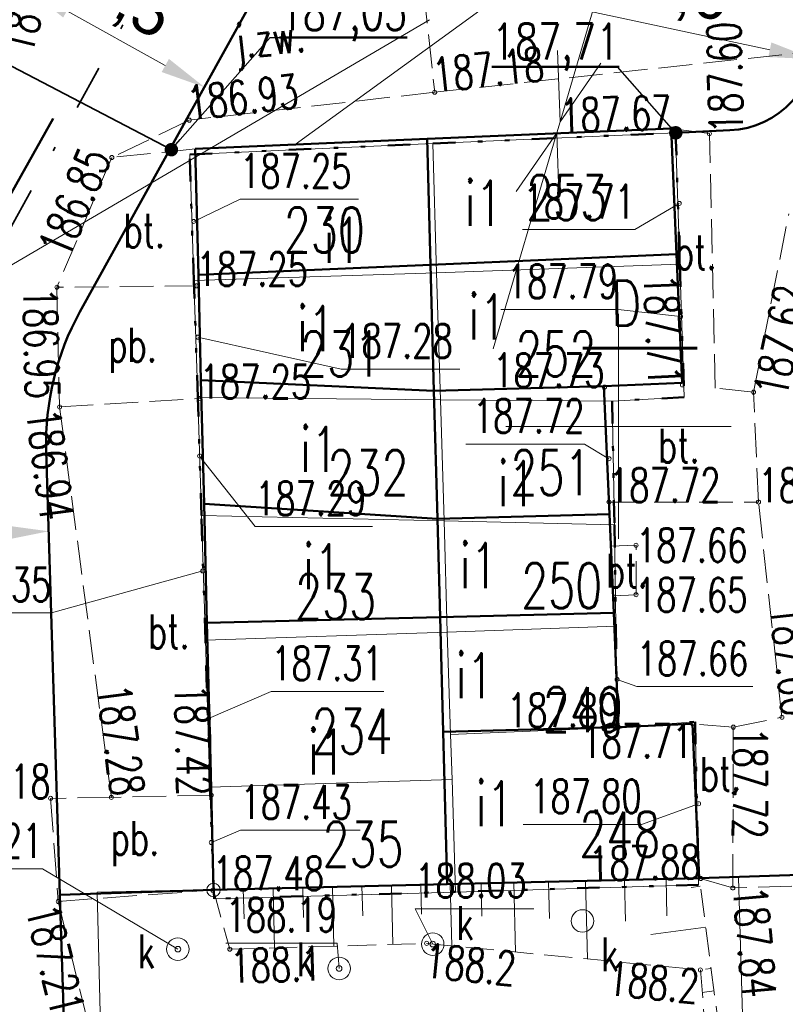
# Model space of a CAD drawing. Header units: metres. Extents: x 0 to 7425707, y -302 to 5720571.
# Tile 39 of 54: x 7425337 to 7425354, y 5720487 to 5720509. Entities that reach past the tile are written whole.
import ezdxf
from ezdxf import colors
from ezdxf.entities.mleader import LeaderData, LeaderLine
from ezdxf.enums import TextEntityAlignment as Align
from ezdxf.math import Vec2, Vec3

# ---------------------------------------------------------------- set-up
doc = ezdxf.new("R2010")
doc.units = ezdxf.units.M
doc.header["$LTSCALE"] = 0.5
doc.header["$PDMODE"] = 33
doc.header["$PDSIZE"] = 0.3
for name, pattern in [('1', [0]), ('13', [4, 1, -1, 0, -1, 0, -1]), ('1_1', [0]), ('1_12', [3, 1, -1, 0, -1]), ('1_EGBU_A', [0]), ('1_OTKJ', [2, 1.5, -0.5]), ('1_OTKU', [2, 1.5, -0.5]), ('1_OTRK', [1.75, 1.25, -0.5]), ('1_OTRKG', [1.75, 1.25, -0.5]), ('1_SUEP_A', [0]), ('1_SUPK', [0])]:
    doc.linetypes.add(name, pattern=pattern)
doc.layers.get('0').update_dxf_attribs({"color": 250, "linetype": 'CONTINUOUS', "lineweight": 100})
doc.layers.get('Defpoints').update_dxf_attribs({"linetype": 'CONTINUOUS'})
for name, color, linetype, lineweight in [('DZIALKI_L_0', 7, '1', 18), ('EGBB_E_T_0', 7, 'CONTINUOUS', 25), ('EGBB_L_0', 7, '1_EGBU_A', 50), ('granica_PD', 6, '13', 50), ('H_WJAZDY_GARAZ_T_0', 7, 'CONTINUOUS', 18), ('kraweznik', 1, '1', 50), ('KRZYZE_LINIA_L_0', 7, '1_1', 20), ('nawierzchnie', 1, '1', 50), ('NUMERY_DZIALEK_T_0', 7, 'CONTINUOUS', 18), ('OTK_E_T_0', 7, 'CONTINUOUS', 0), ('OTK_E_T_3', 7, 'CONTINUOUS', 0), ('OTK_L_0', 7, '1_OTKJ', 18), ('OTK_L_4', 7, '1_OTKU', 18), ('OTR_L_1', 7, '1_OTRK', 18), ('OTR_L_1_L_0', 7, '1_1', 18), ('OTR_T_0', 7, 'CONTINUOUS', 18), ('OTR_T_1', 7, 'CONTINUOUS', 18), ('SUEP_L_0', 1, '1_SUEP_A', 18), ('SUP_E_T_1', 7, 'CONTINUOUS', 0), ('SUP_L_1', 7, '1_SUPK', 18), ('SUP_T_4', 7, 'CONTINUOUS', 18)]:
    doc.layers.add(name, color=color, linetype=linetype, lineweight=lineweight)
doc.layers.add('SUKR_T_0', color=7, linetype='CONTINUOUS', lineweight=18, true_color=0x803300)
doc.styles.add('PZT_1_500', font='arial.ttf')
doc.styles.get("Standard").update_dxf_attribs({"font": 'Simplex.SHX', "width": 0.75})
doc.dimstyles.new('PZT_1_500', dxfattribs={"dimtxt": 1, "dimasz": 1, "dimexe": 1, "dimexo": 2, "dimgap": 0.2, "dimtad": 1, "dimdec": 1, "dimzin": 1, "dimtxsty": 'PZT_1_500', "dimcen": 2.5, "dimclrd": 3, "dimclre": 3, "dimclrt": 3, "dimazin": 0, "dimtfac": 1, "dimtdec": 1, "dimtmove": 0, "dimatfit": 3, "dimfxl": 1, "dimfxlon": 1, "dimlwd": 18, "dimlwe": 18, "dimarcsym": 0})
doc.dimstyles.get("Standard").update_dxf_attribs({"dimtxt": 1, "dimasz": 1, "dimexe": 1, "dimexo": 1, "dimgap": 1, "dimtad": 1, "dimtxsty": 'Standard', "dimcen": 2.5, "dimadec": 0, "dimazin": 0, "dimtfac": 1, "dimtmove": 0, "dimatfit": 3, "dimfxl": 1, "dimarcsym": 0})

# ---------------------------------------------------------------- blocks, each defined once
blk = doc.blocks.new('1_OTRS')
at = {"linetype": 'Continuous'}
blk.add_circle((0, 0), 0.045, dxfattribs=at)
blk = doc.blocks.new('1_OTRN')
at = {"linetype": 'Continuous'}
blk.add_circle((0, 0), 0.045, dxfattribs=at)
blk = doc.blocks.new('1_SUPS')
at = {"linetype": 'Continuous'}
blk.add_circle((0, 0), 0.0625, dxfattribs=at)
blk = doc.blocks.new('1_SUPW')
at = {"linetype": 'Continuous'}
blk.add_circle((0, 0), 0.25, dxfattribs=at)
blk = doc.blocks.new('*D886')
at = {"layer": 'Defpoints', "color": 0, "linetype": 'Continuous'}
for p in [(7425339.335, 5720514.151), (7425343.272, 5720511.972), (7425340.813, 5720507.529)]:
    blk.add_point(p, dxfattribs=at)
at = {"layer": 'kraweznik', "color": 3, "linetype": 'Continuous', "lineweight": 18}
for p, q in [((7425337.36, 5720510.584), (7425336.392, 5720508.834)), ((7425337.751, 5720509.224), (7425339.938, 5720508.014)), ((7425341.297, 5720508.404), (7425340.329, 5720506.654))]:
    blk.add_line(p, q, dxfattribs=at)
at = {"layer": 'kraweznik', "color": 3, "linetype": 'Continuous'}
for points in [[(7425337.832, 5720509.37), (7425337.67, 5720509.079), (7425336.876, 5720509.709)], [(7425339.857, 5720507.868), (7425340.019, 5720508.159), (7425340.813, 5720507.529)]]:
    blk.add_solid(points, dxfattribs=at)
at = {"layer": 'kraweznik', "color": 3, "linetype": 'Continuous', "insert": (7425339.098, 5720509.392), "char_height": 1, "attachment_point": 5, "rotation": 331.0319, "style": 'PZT_1_500'}
blk.add_mtext('4,5', dxfattribs=at)
blk = doc.blocks.new('*D845')
at = {"layer": 'Defpoints', "color": 0, "linetype": 'Continuous'}
for p in [(7425346.923, 5720514.641), (7425348.374, 5720508.82)]:
    blk.add_point(p, dxfattribs=at)
at = {"layer": 'kraweznik', "color": 3, "linetype": 'Continuous', "lineweight": 18}
blk.add_line((7425347.165, 5720513.671), (7425348.174, 5720509.621), dxfattribs=at)
at = {"layer": 'kraweznik', "color": 3, "linetype": 'Continuous'}
blk.add_solid([(7425347.327, 5720513.711), (7425347.003, 5720513.631), (7425346.923, 5720514.641)], dxfattribs=at)
at = {"layer": 'kraweznik', "color": 3, "linetype": 'Continuous', "insert": (7425348.568, 5720511.355), "char_height": 1, "attachment_point": 5, "rotation": 283.9954, "style": 'PZT_1_500'}
blk.add_mtext('R6,0', dxfattribs=at)
blk = doc.blocks.new('*D846')
at = {"layer": 'Defpoints', "color": 0, "linetype": 'Continuous'}
for p in [(7425352.384, 5720508.572), (7425354.34, 5720508.154)]:
    blk.add_point(p, dxfattribs=at)
at = {"layer": 'kraweznik', "color": 3, "linetype": 'Continuous', "lineweight": 18}
blk.add_line((7425353.362, 5720508.363), (7425349.279, 5720509.234), dxfattribs=at)
at = {"layer": 'kraweznik', "color": 3, "linetype": 'Continuous'}
blk.add_solid([(7425353.327, 5720508.2), (7425353.396, 5720508.526), (7425354.34, 5720508.154)], dxfattribs=at)
at = {"layer": 'kraweznik', "color": 3, "linetype": 'Continuous', "insert": (7425350.999, 5720509.686), "char_height": 1, "attachment_point": 5, "rotation": 347.9551, "style": 'PZT_1_500'}
blk.add_mtext('R2,0', dxfattribs=at)
blk = doc.blocks.new('*D863')
at = {"layer": 'Defpoints', "color": 0, "linetype": 'Continuous'}
for p in [(7425372.554, 5720507.935), (7425388.546, 5720507.922), (0, 0)]:
    blk.add_point(p, dxfattribs=at)
at = {"layer": 'kraweznik', "color": 0, "linetype": '1', "lineweight": -2}
for p, q in [((7425372.617, 5720507.935), (7425385.346, 5720507.935)), ((7425385.346, 5720507.935), (7425386.946, 5720507.922)), ((7425386.946, 5720507.922), (7425388.546, 5720507.922))]:
    blk.add_line(p, q, dxfattribs=at)
at = {"layer": 'kraweznik', "color": 0, "linetype": 'Continuous', "lineweight": 18, "insert": (7425391.278, 5720507.922), "char_height": 0.8, "attachment_point": 5}
blk.add_mtext('\\A1;5720507.94', dxfattribs=at)
blk = doc.blocks.new('*D862')
at = {"layer": 'Defpoints', "color": 0, "linetype": 'Continuous'}
for p in [(7425372.559, 5720507.933), (7425372.582, 5720499.481), (0, 0)]:
    blk.add_point(p, dxfattribs=at)
at = {"layer": 'kraweznik', "color": 0, "linetype": '1', "lineweight": -2}
for p, q in [((7425372.559, 5720507.87), (7425372.559, 5720502.681)), ((7425372.559, 5720502.681), (7425372.582, 5720501.081)), ((7425372.582, 5720501.081), (7425372.582, 5720499.481))]:
    blk.add_line(p, q, dxfattribs=at)
at = {"layer": 'kraweznik', "color": 0, "linetype": 'Continuous', "lineweight": 18, "insert": (7425372.582, 5720496.776), "char_height": 0.8, "attachment_point": 5, "rotation": 90}
blk.add_mtext('\\A1;7425372.56', dxfattribs=at)
blk = doc.blocks.new('*D854')
at = {"layer": 'Defpoints', "color": 0, "linetype": 'Continuous'}
for p in [(7425320.524, 5720549.716), (7425315.015, 5720539.753), (7425372.554, 5720507.935)]:
    blk.add_point(p, dxfattribs=at)
at = {"layer": 'nawierzchnie', "color": 3, "linetype": 'Continuous', "lineweight": 18}
for p, q in [((7425320.04, 5720548.841), (7425321.008, 5720550.591)), ((7425377.188, 5720518.382), (7425321.4, 5720549.232)), ((7425377.58, 5720517.023), (7425378.547, 5720518.773))]:
    blk.add_line(p, q, dxfattribs=at)
at = {"layer": 'nawierzchnie', "color": 3, "linetype": 'Continuous'}
for points in [[(7425321.48, 5720549.378), (7425321.319, 5720549.086), (7425320.524, 5720549.716)], [(7425377.108, 5720518.236), (7425377.269, 5720518.528), (7425378.064, 5720517.898)]]:
    blk.add_solid(points, dxfattribs=at)
at = {"layer": 'nawierzchnie', "color": 3, "linetype": 'Continuous', "insert": (7425349.682, 5720534.508), "char_height": 1, "attachment_point": 5, "rotation": 331.0583, "style": 'PZT_1_500'}
blk.add_mtext('65,8', dxfattribs=at)
blk = doc.blocks.new('*D857')
at = {"layer": 'Defpoints', "color": 0, "linetype": 'Continuous'}
for p in [(7425346.473, 5720546.48), (7425346.452, 5720522.385), (0, 0)]:
    blk.add_point(p, dxfattribs=at)
at = {"layer": 'kraweznik', "color": 0, "linetype": '1', "lineweight": -2}
for p, q in [((7425346.473, 5720544.88), (7425346.473, 5720546.48)), ((7425346.452, 5720543.28), (7425346.473, 5720544.88)), ((7425346.452, 5720522.448), (7425346.452, 5720543.28))]:
    blk.add_line(p, q, dxfattribs=at)
at = {"layer": 'kraweznik', "color": 0, "linetype": 'Continuous', "lineweight": 18, "insert": (7425346.473, 5720549.199), "char_height": 0.8, "attachment_point": 5, "rotation": 90}
blk.add_mtext('\\A1;7425346.45', dxfattribs=at)
blk = doc.blocks.new('*D860')
at = {"layer": 'Defpoints', "color": 0, "linetype": 'Continuous'}
for p in [(7425356.387, 5720540.25), (7425356.379, 5720516.89), (0, 0)]:
    blk.add_point(p, dxfattribs=at)
at = {"layer": 'kraweznik', "color": 0, "linetype": '1', "lineweight": -2}
for p, q in [((7425356.387, 5720538.65), (7425356.387, 5720540.25)), ((7425356.379, 5720537.05), (7425356.387, 5720538.65)), ((7425356.379, 5720516.952), (7425356.379, 5720537.05))]:
    blk.add_line(p, q, dxfattribs=at)
at = {"layer": 'kraweznik', "color": 0, "linetype": 'Continuous', "lineweight": 18, "insert": (7425356.387, 5720542.969), "char_height": 0.8, "attachment_point": 5, "rotation": 90}
blk.add_mtext('\\A1;7425356.38', dxfattribs=at)
blk = doc.blocks.new('*D861')
at = {"layer": 'Defpoints', "color": 0, "linetype": 'Continuous'}
for p in [(7425356.379, 5720516.89), (7425370.755, 5720516.917), (0, 0)]:
    blk.add_point(p, dxfattribs=at)
at = {"layer": 'kraweznik', "color": 0, "linetype": '1', "lineweight": -2}
for p, q in [((7425356.441, 5720516.89), (7425367.555, 5720516.89)), ((7425367.555, 5720516.89), (7425369.155, 5720516.917)), ((7425369.155, 5720516.917), (7425370.755, 5720516.917))]:
    blk.add_line(p, q, dxfattribs=at)
at = {"layer": 'kraweznik', "color": 0, "linetype": 'Continuous', "lineweight": 18, "insert": (7425373.402, 5720516.917), "char_height": 0.8, "attachment_point": 5}
blk.add_mtext('\\A1;5720516.89', dxfattribs=at)
blk = doc.blocks.new('*D864')
at = {"layer": 'Defpoints', "color": 0, "linetype": 'Continuous'}
for p in [(7425346.452, 5720522.385), (7425363.296, 5720522.396), (0, 0)]:
    blk.add_point(p, dxfattribs=at)
at = {"layer": 'kraweznik', "color": 0, "linetype": '1', "lineweight": -2}
for p, q in [((7425346.514, 5720522.385), (7425360.096, 5720522.385)), ((7425360.096, 5720522.385), (7425361.696, 5720522.396)), ((7425361.696, 5720522.396), (7425363.296, 5720522.396))]:
    blk.add_line(p, q, dxfattribs=at)
at = {"layer": 'kraweznik', "color": 0, "linetype": 'Continuous', "lineweight": 18, "insert": (7425366, 5720522.396), "char_height": 0.8, "attachment_point": 5}
blk.add_mtext('\\A1;5720522.39', dxfattribs=at)
blk = doc.blocks.new('*D887')
at = {"layer": 'Defpoints', "color": 0, "linetype": 'Continuous'}
for p in [(7425337.332, 5720498.226), (7425332.834, 5720498.088), (7425337.35, 5720497.67)]:
    blk.add_point(p, dxfattribs=at)
at = {"layer": 'kraweznik', "color": 3, "linetype": 'Continuous', "lineweight": 18}
for p, q in [((7425333.851, 5720497.562), (7425336.35, 5720497.639)), ((7425337.35, 5720497.67), (7425337.38, 5720496.67)), ((7425332.852, 5720497.531), (7425332.883, 5720496.531))]:
    blk.add_line(p, q, dxfattribs=at)
at = {"layer": 'kraweznik', "color": 3, "linetype": 'Continuous'}
for points in [[(7425336.355, 5720497.472), (7425336.345, 5720497.806), (7425337.35, 5720497.67)], [(7425333.846, 5720497.728), (7425333.856, 5720497.395), (7425332.852, 5720497.531)]]:
    blk.add_solid(points, dxfattribs=at)
at = {"layer": 'kraweznik', "color": 3, "linetype": 'Continuous', "insert": (7425334.92, 5720498.394), "char_height": 1, "attachment_point": 5, "rotation": 1.7678, "style": 'PZT_1_500'}
blk.add_mtext('4,5', dxfattribs=at)
blk = doc.blocks.new('_Dot')
at = {"color": 0, "linetype": 'ByBlock', "lineweight": -2, "transparency": 16777216}
blk.add_line((-0.5, 0), (-1, 0), dxfattribs=at)
at = {"color": 0, "linetype": 'ByBlock', "transparency": 16777216, "const_width": 0.5}
blk.add_lwpolyline([(-0.25, 0, 1), (0.25, 0, 1)], format="xyb", close=True, dxfattribs=at)
blk = doc.blocks.new('*D1088')
at = {"layer": 'Defpoints', "color": 0, "linetype": 'Continuous'}
for p in [(7425420.151, 5720542.229), (7425416.228, 5720541.21), (1199865.73, 924384.672)]:
    blk.add_point(p, dxfattribs=at)
at = {"layer": 'kraweznik', "color": 0, "linetype": '1', "lineweight": -2}
for p, q in [((7425417.828, 5720541.21), (7425418.551, 5720542.229)), ((7425418.551, 5720542.229), (7425420.151, 5720542.229)), ((7425416.29, 5720541.21), (7425417.828, 5720541.21))]:
    blk.add_line(p, q, dxfattribs=at)
at = {"layer": 'kraweznik', "color": 0, "linetype": 'Continuous', "lineweight": 18, "insert": (7425422.441, 5720542.229), "char_height": 0.8, "attachment_point": 5}
blk.add_mtext('\\A1;\\A1;00000000', dxfattribs=at)

msp = doc.modelspace()

# ---------------------------------------------------------------- linework, layer by layer
at = {"layer": 'DZIALKI_L_0', "linetype": '1'}
for p, q in [((7425351.27, 5720506.52), (7425345.88, 5720506.28)), ((7425351.36, 5720503.6), (7425351.27, 5720506.52)), ((7425345.88, 5720506.28), (7425340.48, 5720506.04)), ((7425345.96, 5720503.41), (7425345.88, 5720506.28)), ((7425340.48, 5720506.04), (7425340.57, 5720503.24)), ((7425345.96, 5720503.41), (7425351.36, 5720503.6)), ((7425351.46, 5720500.65), (7425351.36, 5720503.6)), ((7425340.57, 5720503.24), (7425345.96, 5720503.41)), ((7425340.57, 5720503.24), (7425340.66, 5720500.64)), ((7425346.05, 5720500.59), (7425345.96, 5720503.41)), ((7425340.66, 5720500.64), (7425340.74, 5720498.02)), ((7425340.66, 5720500.64), (7425346.05, 5720500.59)), ((7425349.86, 5720500.56), (7425351.46, 5720500.65)), ((7425346.05, 5720500.59), (7425349.86, 5720500.56)), ((7425346.13, 5720497.9), (7425346.05, 5720500.59)), ((7425349.91, 5720497.81), (7425349.86, 5720500.56)), ((7425340.74, 5720498.02), (7425340.83, 5720495.25)), ((7425340.74, 5720498.02), (7425346.13, 5720497.9)), ((7425346.2, 5720495.43), (7425346.13, 5720497.9)), ((7425346.13, 5720497.9), (7425349.91, 5720497.81)), ((7425349.94, 5720495.56), (7425349.91, 5720497.81)), ((7425340.83, 5720495.25), (7425346.2, 5720495.43)), ((7425346.2, 5720495.43), (7425349.94, 5720495.56)), ((7425346.2, 5720495.43), (7425346.27, 5720493.16)), ((7425349.98, 5720493.31), (7425349.94, 5720495.56)), ((7425340.83, 5720495.25), (7425340.93, 5720491.99)), ((7425351.7, 5720493.44), (7425349.98, 5720493.31)), ((7425351.78, 5720489.82), (7425351.7, 5720493.44)), ((7425346.27, 5720493.16), (7425349.98, 5720493.31)), ((7425346.27, 5720493.16), (7425346.31, 5720492.16)), ((7425346.31, 5720492.16), (7425340.93, 5720491.99)), ((7425346.38, 5720489.66), (7425346.31, 5720492.16)), ((7425340.93, 5720491.99), (7425341.02, 5720489.51)), ((7425346.38, 5720489.66), (7425351.78, 5720489.82)), ((7425341.02, 5720489.51), (7425346.38, 5720489.66))]:
    msp.add_line(p, q, dxfattribs=at)
at = {"layer": 'EGBB_L_0', "linetype": '1_EGBU_A'}
for p, q in [((7425351.17, 5720506.615), (7425345.754, 5720506.382)), ((7425351.29, 5720503.822), (7425351.17, 5720506.615)), ((7425345.754, 5720506.382), (7425340.604, 5720506.16)), ((7425345.829, 5720503.587), (7425345.754, 5720506.382)), ((7425340.604, 5720506.16), (7425340.672, 5720503.366)), ((7425345.829, 5720503.587), (7425351.29, 5720503.822)), ((7425351.413, 5720500.966), (7425351.29, 5720503.822)), ((7425340.672, 5720503.366), (7425345.829, 5720503.587)), ((7425345.904, 5720500.79), (7425345.829, 5720503.587)), ((7425340.672, 5720503.366), (7425340.73, 5720501.029)), ((7425340.73, 5720501.029), (7425340.798, 5720498.278)), ((7425340.73, 5720501.029), (7425345.904, 5720500.79)), ((7425345.904, 5720500.79), (7425349.678, 5720500.891)), ((7425349.678, 5720500.891), (7425351.413, 5720500.966)), ((7425349.802, 5720498.048), (7425349.678, 5720500.891)), ((7425345.98, 5720497.945), (7425345.904, 5720500.79)), ((7425340.798, 5720498.278), (7425345.98, 5720497.945)), ((7425340.798, 5720498.278), (7425340.863, 5720495.635)), ((7425345.98, 5720497.945), (7425349.802, 5720498.048)), ((7425349.897, 5720495.858), (7425349.802, 5720498.048)), ((7425346.038, 5720495.762), (7425345.98, 5720497.945)), ((7425346.038, 5720495.762), (7425349.897, 5720495.858)), ((7425350.004, 5720493.323), (7425349.897, 5720495.858)), ((7425340.863, 5720495.635), (7425346.038, 5720495.762)), ((7425340.863, 5720495.635), (7425340.938, 5720492.591)), ((7425346.038, 5720495.762), (7425346.106, 5720493.218)), ((7425351.647, 5720493.393), (7425350.004, 5720493.323)), ((7425351.794, 5720489.97), (7425351.647, 5720493.393)), ((7425346.106, 5720493.218), (7425350.004, 5720493.323)), ((7425346.106, 5720493.218), (7425346.197, 5720489.836)), ((7425340.938, 5720492.591), (7425341.009, 5720489.705)), ((7425346.197, 5720489.836), (7425351.794, 5720489.97)), ((7425341.009, 5720489.705), (7425346.197, 5720489.836))]:
    msp.add_line(p, q, dxfattribs=at)
at = {"layer": 'granica_PD'}
msp.add_lwpolyline([(7425351.78, 5720489.82), (7425341.02, 5720489.51), (7425340.93, 5720491.99), (7425340.83, 5720495.25), (7425340.74, 5720498.02), (7425340.66, 5720500.64), (7425340.57, 5720503.24), (7425340.48, 5720506.04), (7425345.88, 5720506.28), (7425351.27, 5720506.52), (7425351.36, 5720503.6), (7425351.46, 5720500.65), (7425349.86, 5720500.56), (7425349.91, 5720497.81), (7425349.94, 5720495.56), (7425349.98, 5720493.31), (7425351.7, 5720493.44)], close=True, dxfattribs=at)
at = {"layer": 'H_WJAZDY_GARAZ_T_0', "linetype": 'Continuous'}
for p, q in [((7425340.57, 5720504.55), (7425341.598, 5720505.045)), ((7425341.598, 5720505.045), (7425344.231, 5720505.045)), ((7425351.35, 5720504.95), (7425350.364, 5720504.369)), ((7425347.867, 5720504.369), (7425350.364, 5720504.369)), ((7425347.39, 5720502.593), (7425349.995, 5720502.593)), ((7425351.38, 5720502.44), (7425349.995, 5720502.593)), ((7425340.66, 5720501.98), (7425343.846, 5720501.271)), ((7425343.846, 5720501.271), (7425346.479, 5720501.271)), ((7425346.612, 5720499.607), (7425349.245, 5720499.607)), ((7425349.79, 5720499.28), (7425349.245, 5720499.607)), ((7425340.7, 5720499.34), (7425341.931, 5720497.775)), ((7425341.931, 5720497.775), (7425344.537, 5720497.775)), ((7425340.77, 5720496.79), (7425337.408, 5720495.86)), ((7425334.775, 5720495.86), (7425337.408, 5720495.86)), ((7425349.97, 5720494.38), (7425350.408, 5720494.221)), ((7425340.9, 5720493.51), (7425342.292, 5720494.112)), ((7425342.292, 5720494.112), (7425344.789, 5720494.112)), ((7425350.408, 5720494.221), (7425352.986, 5720494.221)), ((7425351.78, 5720491.62), (7425350.514, 5720491.16)), ((7425340.96, 5720490.76), (7425341.605, 5720491.032)), ((7425341.605, 5720491.032), (7425344.265, 5720491.032)), ((7425347.881, 5720491.16), (7425350.514, 5720491.16))]:
    msp.add_line(p, q, dxfattribs=at)
at = {"layer": 'kraweznik', "linetype": '1_12', "lineweight": 35, "ltscale": 2}
msp.add_line((7425334.975, 5720501.654), (7425346.452, 5720522.385), dxfattribs=at)
at = {"layer": 'kraweznik', "color": 4, "linetype": 'Continuous'}
for p, q in [((7425338.042, 5720502.545), (7425343.125, 5720511.726)), ((7425352.473, 5720506.574), (7425351.27, 5720506.52)), ((7425337.599, 5720489.6), (7425337.294, 5720499.454))]:
    msp.add_line(p, q, dxfattribs=at)
at = {"layer": 'kraweznik', "color": 150, "linetype": 'Continuous', "lineweight": 35, "true_color": 0x2495ff}
msp.add_line((7425336.051, 5720508.24), (7425340.069, 5720506.146), dxfattribs=at)
at = {"layer": 'kraweznik', "linetype": 'Continuous'}
for p, q in [((7425351.794, 5720489.97), (7425354.956, 5720490.068)), ((7425341.009, 5720489.705), (7425337.599, 5720489.6)), ((7425337.788, 5720483.45), (7425337.599, 5720489.6))]:
    msp.add_line(p, q, dxfattribs=at)
at = {"layer": 'kraweznik', "color": 150, "linetype": 'Continuous', "true_color": 0x2495ff, "flags": 128}
msp.add_lwpolyline([(7425337.449, 5720506.84), (7425336.455, 5720505.064), (7425336.471, 5720505.851)], dxfattribs=at)
at = {"layer": 'kraweznik', "color": 4, "linetype": 'Continuous'}
for centre, radius, start, end in [((7425348.374, 5720508.82), 6, 1.7678, 151.0319), ((7425352.384, 5720508.572), 2, 272.5495, 1.7678), ((7425343.292, 5720499.639), 6, 151.0319, 181.7678)]:
    msp.add_arc(centre, radius, start, end, dxfattribs=at)
at = {"layer": 'KRZYZE_LINIA_L_0', "linetype": '1_1'}
for p, q in [((7425350, 5720497.5), (7425350, 5720502.5)), ((7425347.5, 5720500), (7425352.5, 5720500))]:
    msp.add_line(p, q, dxfattribs=at)
at = {"layer": 'nawierzchnie', "color": 3, "linetype": '1', "lineweight": 60}
msp.add_line((7425351.745, 5720501.739), (7425349.212, 5720501.737), dxfattribs=at)
at = {"layer": 'OTK_L_0', "linetype": '1_OTKJ'}
for p, q in [((7425345.56, 5720510.69), (7425345.92, 5720507.42)), ((7425345.56, 5720510.69), (7425345.92, 5720507.42)), ((7425345.92, 5720507.42), (7425354.16, 5720508.31)), ((7425345.92, 5720507.42), (7425340.47, 5720506.8)), ((7425340.47, 5720506.8), (7425338.75, 5720505.97)), ((7425338.75, 5720505.97), (7425337.53, 5720503.09)), ((7425353, 5720500.76), (7425353.78, 5720504.72)), ((7425337.53, 5720503.09), (7425337.59, 5720500.43)), ((7425353.11, 5720498.32), (7425353, 5720500.76)), ((7425337.59, 5720500.43), (7425338.74, 5720491.76)), ((7425353.63, 5720493.54), (7425353.11, 5720498.32)), ((7425352.55, 5720493.32), (7425353.63, 5720493.54)), ((7425352.54, 5720489.75), (7425352.55, 5720493.32)), ((7425338.74, 5720491.76), (7425337.39, 5720491.74)), ((7425337.39, 5720491.74), (7425337.56, 5720489.45)), ((7425353.85, 5720489.79), (7425352.54, 5720489.75)), ((7425337.56, 5720489.45), (7425339.02, 5720483.49))]:
    msp.add_line(p, q, dxfattribs=at)
at = {"layer": 'OTK_L_4', "linetype": '1_OTKU'}
for p, q in [((7425351.17, 5720506.615), (7425351.29, 5720503.822)), ((7425352.02, 5720506.5), (7425351.17, 5720506.615)), ((7425352.15, 5720500.85), (7425352.02, 5720506.5)), ((7425340.604, 5720506.16), (7425338.75, 5720505.97)), ((7425340.672, 5720503.366), (7425340.604, 5720506.16)), ((7425338.75, 5720505.97), (7425337.53, 5720503.09)), ((7425351.29, 5720503.822), (7425351.413, 5720500.966)), ((7425340.678, 5720503.121), (7425340.672, 5720503.366)), ((7425340.678, 5720503.121), (7425337.53, 5720503.09)), ((7425340.678, 5720503.121), (7425337.53, 5720503.09)), ((7425337.53, 5720503.09), (7425337.59, 5720500.43)), ((7425340.74, 5720500.622), (7425340.678, 5720503.121)), ((7425351.413, 5720500.966), (7425349.678, 5720500.891)), ((7425349.678, 5720500.891), (7425349.79, 5720498.32)), ((7425353, 5720500.76), (7425352.15, 5720500.85)), ((7425337.59, 5720500.43), (7425340.74, 5720500.622)), ((7425337.59, 5720500.43), (7425340.74, 5720500.622)), ((7425340.74, 5720500.622), (7425340.798, 5720498.278)), ((7425353.11, 5720498.32), (7425353, 5720500.76)), ((7425337.59, 5720500.43), (7425338.74, 5720491.76)), ((7425340.798, 5720498.278), (7425340.863, 5720495.635)), ((7425349.79, 5720498.32), (7425353.11, 5720498.32)), ((7425350.39, 5720497.36), (7425349.833, 5720497.341)), ((7425349.833, 5720497.341), (7425349.88, 5720496.24)), ((7425350.39, 5720496.26), (7425350.39, 5720497.36)), ((7425349.88, 5720496.24), (7425350.39, 5720496.26)), ((7425340.863, 5720495.635), (7425340.957, 5720491.81)), ((7425351.647, 5720493.393), (7425351.794, 5720489.97)), ((7425352.55, 5720493.32), (7425351.647, 5720493.393)), ((7425352.54, 5720489.75), (7425352.55, 5720493.32)), ((7425338.74, 5720491.76), (7425337.39, 5720491.74)), ((7425338.74, 5720491.76), (7425337.39, 5720491.74)), ((7425338.74, 5720491.76), (7425337.39, 5720491.74)), ((7425337.39, 5720491.74), (7425337.56, 5720489.45)), ((7425340.957, 5720491.81), (7425338.74, 5720491.76)), ((7425340.957, 5720491.81), (7425338.74, 5720491.76)), ((7425341.009, 5720489.705), (7425340.957, 5720491.81)), ((7425351.794, 5720489.97), (7425352.54, 5720489.75)), ((7425337.56, 5720489.45), (7425341.009, 5720489.705))]:
    msp.add_line(p, q, dxfattribs=at)
at = {"layer": 'OTR_L_1', "linetype": '1_OTRKG'}
for p, q in [((7425351.794, 5720489.97), (7425346.197, 5720489.836)), ((7425352.59, 5720483.9), (7425351.794, 5720489.97)), ((7425346.197, 5720489.836), (7425341.009, 5720489.705))]:
    msp.add_line(p, q, dxfattribs=at)
at = {"layer": 'OTR_L_1', "linetype": '1_OTRK'}
for p, q in [((7425341.009, 5720489.705), (7425341.37, 5720488.39)), ((7425341.37, 5720488.39), (7425345.74, 5720488.52)), ((7425345.74, 5720488.52), (7425351.82, 5720487.93)), ((7425351.82, 5720487.93), (7425352.02, 5720485.46))]:
    msp.add_line(p, q, dxfattribs=at)
at = {"layer": 'OTR_L_1_L_0', "linetype": '1_1'}
for p, q in [((7425348.449, 5720489.89), (7425348.469, 5720489.072)), ((7425349.268, 5720489.91), (7425349.31, 5720488.174)), ((7425350.136, 5720489.931), (7425350.158, 5720489.01)), ((7425351.056, 5720489.953), (7425351.076, 5720489.132)), ((7425341.67, 5720489.722), (7425341.687, 5720489.061)), ((7425342.331, 5720489.738), (7425342.364, 5720488.42)), ((7425342.99, 5720489.755), (7425343.007, 5720489.097)), ((7425343.648, 5720489.771), (7425343.681, 5720488.459)), ((7425344.305, 5720489.788), (7425344.321, 5720489.133)), ((7425344.959, 5720489.805), (7425344.992, 5720488.498)), ((7425345.613, 5720489.821), (7425345.629, 5720489.169)), ((7425346.265, 5720489.837), (7425346.298, 5720488.466)), ((7425346.95, 5720489.854), (7425346.968, 5720489.126)), ((7425347.678, 5720489.871), (7425347.715, 5720488.328)), ((7425351.818, 5720489.789), (7425351.616, 5720489.763)), ((7425351.938, 5720488.876), (7425350.72, 5720488.716)), ((7425352.058, 5720487.962), (7425351.936, 5720487.946)), ((7425352.123, 5720487.467), (7425351.86, 5720487.432))]:
    msp.add_line(p, q, dxfattribs=at)
msp.add_point((7425341.009, 5720489.705), dxfattribs=at)
at = {"layer": 'SUEP_L_0', "linetype": '1_SUEP_A'}
for p, q in [((7425350.12, 5720511.56), (7425342.822, 5720506.256)), ((7425350.12, 5720511.56), (7425348.705, 5720506.764)), ((7425334.553, 5720502.43), (7425345.807, 5720509.03)), ((7425348.705, 5720506.764), (7425348.65, 5720508.345)), ((7425349.609, 5720508.062), (7425348.705, 5720506.764)), ((7425348.705, 5720506.764), (7425348.631, 5720506.515)), ((7425348.631, 5720506.515), (7425347.216, 5720501.719)), ((7425348.631, 5720506.515), (7425347.727, 5720505.217)), ((7425348.686, 5720504.934), (7425348.631, 5720506.515))]:
    msp.add_line(p, q, dxfattribs=at)
at = {"layer": 'SUKR_T_0', "linetype": 'Continuous', "lineweight": 0}
for p, q in [((7425334.716, 5720490.172), (7425337.214, 5720490.172)), ((7425340.218, 5720488.391), (7425337.214, 5720490.172)), ((7425345.876, 5720488.503), (7425345.486, 5720489.289)), ((7425345.486, 5720489.289), (7425348.119, 5720489.289)), ((7425341.282, 5720488.526), (7425343.752, 5720488.526)), ((7425343.798, 5720487.963), (7425343.752, 5720488.526))]:
    msp.add_line(p, q, dxfattribs=at)
at = {"layer": 'SUP_L_1', "linetype": '1_SUPK'}
for p, q in [((7425352.669, 5720489.982), (7425338.423, 5720489.66)), ((7425352.833, 5720484.01), (7425352.669, 5720489.982)), ((7425338.423, 5720489.66), (7425338.581, 5720483.497))]:
    msp.add_line(p, q, dxfattribs=at)

# ---------------------------------------------------------------- block references
at = {"layer": 'H_WJAZDY_GARAZ_T_0'}
for p in [(7425351.35, 5720504.95), (7425340.57, 5720504.55), (7425351.38, 5720502.44), (7425340.66, 5720501.98), (7425340.7, 5720499.34), (7425349.79, 5720499.28), (7425340.77, 5720496.79), (7425349.97, 5720494.38), (7425340.9, 5720493.51), (7425351.78, 5720491.62), (7425340.96, 5720490.76)]:
    msp.add_blockref('1_OTRS', p, dxfattribs=at)
at = {"layer": 'OTR_T_0'}
for p in [(7425345.92, 5720507.42), (7425340.47, 5720506.8), (7425351.19, 5720506.6), (7425352.02, 5720506.5), (7425338.75, 5720505.97), (7425337.53, 5720503.09), (7425340.63, 5720503.12), (7425349.69, 5720500.87), (7425351.42, 5720500.92), (7425340.7, 5720500.62), (7425353, 5720500.76), (7425337.59, 5720500.43), (7425349.79, 5720498.32), (7425353.11, 5720498.32), (7425350.39, 5720497.36), (7425350.39, 5720496.26), (7425351.65, 5720493.39), (7425353.63, 5720493.54), (7425350, 5720493.32), (7425352.55, 5720493.32), (7425337.39, 5720491.74), (7425338.74, 5720491.76), (7425340.957, 5720491.81), (7425351.83, 5720489.96), (7425340.99, 5720489.7), (7425352.54, 5720489.75), (7425337.56, 5720489.45)]:
    msp.add_blockref('1_OTRS', p, dxfattribs=at)
at = {"layer": 'OTR_T_1'}
for p in [(7425341.37, 5720488.39), (7425345.74, 5720488.52), (7425351.82, 5720487.93)]:
    msp.add_blockref('1_OTRN', p, dxfattribs=at)
at = {"layer": 'SUKR_T_0'}
for p in [(7425340.218, 5720488.391), (7425345.876, 5720488.503), (7425343.798, 5720487.963)]:
    msp.add_blockref('1_SUPS', p, dxfattribs=at)
at = {"layer": 'SUP_T_4'}
for p in [(7425349.2, 5720489.017), (7425340.218, 5720488.391), (7425345.876, 5720488.503), (7425343.798, 5720487.963)]:
    msp.add_blockref('1_SUPW', p, dxfattribs=at)

# ---------------------------------------------------------------- texts
at = {"layer": 'EGBB_E_T_0', "width": 0.7}
for p in [(7425347.007, 5720504.98), (7425343.874, 5720504.158), (7425347.09, 5720502.455), (7425343.284, 5720502.193), (7425343.353, 5720499.511), (7425347.738, 5720498.751), (7425343.42, 5720496.905), (7425346.896, 5720496.933), (7425346.807, 5720494.485), (7425343.525, 5720492.791), (7425347.251, 5720491.643)]:
    msp.add_text('i1', height=1, dxfattribs=at).set_placement(p, align=Align.MIDDLE)
at = {"layer": 'H_WJAZDY_GARAZ_T_0', "width": 0.7}
for s, p in [('187.25', (7425341.598, 5720506.045)), ('187.28', (7425343.846, 5720502.271)), ('187.29', (7425341.931, 5720498.775)), ('187.66', (7425350.408, 5720495.221)), ('187.31', (7425342.292, 5720495.112)), ('187.43', (7425341.605, 5720492.032))]:
    msp.add_text(s, height=0.75, dxfattribs=at).set_placement(p, align=Align.TOP_LEFT)
for s, p in [('187.71', (7425350.364, 5720504.619)), ('187.79', (7425349.995, 5720502.843)), ('187.72', (7425349.245, 5720499.857)), ('187.80', (7425350.514, 5720491.41))]:
    msp.add_text(s, height=0.75, dxfattribs=at).set_placement(p, align=Align.RIGHT)
msp.add_text('187.35', height=0.75, dxfattribs=at).set_placement((7425337.408, 5720496.86), align=Align.TOP_RIGHT)
at = {"layer": 'nawierzchnie', "linetype": 'Continuous', "insert": (7425349.825, 5720503.23), "char_height": 1, "width": 2.72593, "attachment_point": 1, "rotation": 1.1874}
msp.add_mtext('{\\C3;D}', dxfattribs=at)
at = {"layer": 'NUMERY_DZIALEK_T_0', "width": 0.7}
for s, p in [('253', (7425347.95, 5720505.58)), ('230', (7425342.57, 5720504.86)), ('231', (7425342.93, 5720502.11)), ('252', (7425347.71, 5720502.11)), ('232', (7425343.54, 5720499.47)), ('251', (7425347.6, 5720499.47)), ('250', (7425347.84, 5720496.96)), ('233', (7425342.82, 5720496.72)), ('249', (7425348.32, 5720494.21)), ('234', (7425343.18, 5720493.73)), ('248', (7425349.13, 5720491.44)), ('235', (7425343.43, 5720491.22))]:
    msp.add_text(s, height=1, dxfattribs=at).set_placement(p, align=Align.TOP_LEFT)
at = {"layer": 'OTK_E_T_0', "lineweight": 9, "width": 0.7}
msp.add_text('j.zw.', height=0.75, rotation=6.3402, dxfattribs=at).set_placement((7425342.268, 5720508.513), align=Align.MIDDLE)
at = {"layer": 'OTK_E_T_3', "lineweight": 9, "width": 0.7}
for s, p in [('bt.', (7425339.471, 5720504.348)), ('bt.', (7425351.718, 5720503.861)), ('pb.', (7425339.213, 5720501.685)), ('bt.', (7425351.342, 5720499.572)), ('bt.', (7425350.187, 5720496.794)), ('bt.', (7425340.016, 5720495.445)), ('bt.', (7425352.268, 5720492.282)), ('pb.', (7425339.265, 5720490.734))]:
    msp.add_text(s, height=0.75, dxfattribs=at).set_placement(p, align=Align.MIDDLE)
at = {"layer": 'OTR_T_0', "lineweight": 9, "width": 0.7}
for s, rotation, p in [('186.77', 76.387, (7425336.25, 5720508.41)), ('187.60', 91.3181, (7425352.02, 5720506.5)), ('186.95', 271.2922, (7425337.53, 5720503.09)), ('187.62', 78.8571, (7425353, 5720500.76)), ('186.94', 277.5557, (7425337.59, 5720500.43)), ('187.21', 283.7645, (7425337.56, 5720489.45))]:
    msp.add_text(s, height=0.75, rotation=rotation, dxfattribs=at).set_placement(p, align=Align.TOP_LEFT)
for s, rotation, p in [('187.18', 6.1646, (7425345.92, 5720507.42)), ('186.93', 6.4901, (7425340.47, 5720506.8)), ('187.72', 269.8395, (7425352.55, 5720493.32)), ('187.84', 275.0575, (7425352.54, 5720489.75))]:
    msp.add_text(s, height=0.75, rotation=rotation, dxfattribs=at).set_placement(p)
for s, rotation, p in [('187.67', 1.7166, (7425351.19, 5720506.6)), ('186.85', 67.042, (7425338.75, 5720505.97)), ('187.66', 276.2086, (7425353.63, 5720493.54)), ('187.28', 277.5557, (7425338.74, 5720491.76)), ('187.88', 1.1366, (7425351.83, 5720489.96))]:
    msp.add_text(s, height=0.75, rotation=rotation, dxfattribs=at).set_placement(p, align=Align.RIGHT)
for s, p in [('187.25', (7425340.63, 5720503.12)), ('187.25', (7425340.7, 5720500.62)), ('187.72', (7425349.79, 5720498.32)), ('187.64', (7425353.11, 5720498.32)), ('187.48', (7425340.99, 5720489.7))]:
    msp.add_text(s, height=0.75, dxfattribs=at).set_placement(p)
for s, rotation, p in [('187.71', 272.5935, (7425351.42, 5720500.92)), ('187.42', 271.4671, (7425340.957, 5720491.81))]:
    msp.add_text(s, height=0.75, rotation=rotation, dxfattribs=at).set_placement(p, align=Align.TOP_RIGHT)
for s, p in [('187.73', (7425349.69, 5720500.87)), ('187.80', (7425350, 5720493.32)), ('187.18', (7425337.39, 5720491.74))]:
    msp.add_text(s, height=0.75, dxfattribs=at).set_placement(p, align=Align.RIGHT)
for s, p in [('187.66', (7425350.39, 5720497.36)), ('187.65', (7425350.39, 5720496.26))]:
    msp.add_text(s, height=0.75, dxfattribs=at).set_placement(p, align=Align.MIDDLE_LEFT)
msp.add_text('187.71', height=0.75, dxfattribs=at).set_placement((7425351.65, 5720493.39), align=Align.TOP_RIGHT)
at = {"layer": 'OTR_T_1', "lineweight": 9, "width": 0.7}
for s, rotation, p in [('188.1', 1.704, (7425341.37, 5720488.39)), ('188.2', 354.4574, (7425345.74, 5720488.52))]:
    msp.add_text(s, height=0.75, rotation=rotation, dxfattribs=at).set_placement(p, align=Align.TOP_LEFT)
msp.add_text('188.2', height=0.75, rotation=354.4574, dxfattribs=at).set_placement((7425351.82, 5720487.93), align=Align.TOP_RIGHT)
at = {"layer": 'SUKR_T_0', "lineweight": 9, "width": 0.7}
for s, p in [('188.21', (7425337.214, 5720490.422)), ('188.19', (7425343.752, 5720488.776))]:
    msp.add_text(s, height=0.75, dxfattribs=at).set_placement(p, align=Align.RIGHT)
msp.add_text('188.03', height=0.75, dxfattribs=at).set_placement((7425345.486, 5720489.539))
at = {"layer": 'SUP_E_T_1', "lineweight": 9, "width": 0.7}
msp.add_text('k', height=0.75, dxfattribs=at).set_placement((7425346.405, 5720488.971), align=Align.MIDDLE_LEFT)
msp.add_text('k', height=0.75, dxfattribs=at).set_placement((7425339.707, 5720488.342), align=Align.MIDDLE_RIGHT)
msp.add_text('k', height=0.75, dxfattribs=at).set_placement((7425343.237, 5720487.79), align=Align.RIGHT)
msp.add_text('k', height=0.75, dxfattribs=at).set_placement((7425349.616, 5720488.652), align=Align.TOP_LEFT)

# ---------------------------------------------------------------- dimensions: what is measured, and where the dimension line sits
at = {"layer": 'kraweznik', "color": 1, "linetype": '1', "lineweight": 18}
for feature_location, offset, dtype, picture, middle in [((7425346.451970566, 5720522.385237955), (0.021037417, 24.094936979), 1, '*D857', (7425346.473007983, 5720549.198746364)), ((7425356.378823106, 5720516.889921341), (0.008152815, 23.360047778), 1, '*D860', (7425356.386975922, 5720542.968540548)), ((7425346.451970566, 5720522.385237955), (16.843906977, 0.010688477), 0, '*D864', (7425366.000163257, 5720522.395926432)), ((7425356.378823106, 5720516.889921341), (14.375728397, 0.026953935), 0, '*D861', (7425373.40169436, 5720516.916875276)), ((7425372.554372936, 5720507.935444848), (15.991205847, -0.013239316), 0, '*D863', (7425391.278435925, 5720507.922205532)), ((7425372.559194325, 5720507.932775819), (0.022867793, -8.452183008), 1, '*D862', (7425372.582062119, 5720496.776307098))]:
    dim = msp.add_ordinate_dim(feature_location=feature_location, offset=offset, dtype=dtype, origin=(0, 0), dimstyle='Standard', override={"dimtxt": 0.8, "dimasz": 0.8, "dimexe": 0.5, "dimexo": 0.0625, "dimgap": 0.09, "dimtad": 0, "dimzin": 0, "dimdsep": 46, "dimtxsty": 'Standard', "dimcen": 0.09, "dimtdec": 4, "dimtofl": 0, "dimtolj": 1, "dimtzin": 0}, dxfattribs=at)
    dim.commit()
    dim.dimension.update_dxf_attribs({"geometry": picture, "text_midpoint": middle})
dim = msp.add_ordinate_dim(feature_location=(7425416.228, 5720541.21), offset=(3.923, 1.018), dtype=0, origin=(1199865.73, 924384.672), text='\\A1;00000000', dimstyle='Standard', override={"dimtxt": 0.8, "dimasz": 0.8, "dimexe": 0.5, "dimexo": 0.0625, "dimgap": 0.09, "dimtad": 0, "dimzin": 0, "dimdsep": 46, "dimtxsty": 'Standard', "dimcen": 0.09, "dimtdec": 4, "dimtofl": 0, "dimtolj": 1, "dimtzin": 0}, dxfattribs=at)
dim.commit()
dim.dimension.update_dxf_attribs({"geometry": '*D1088', "text_midpoint": (7425422.441, 5720542.229)})
at = {"layer": 'kraweznik', "linetype": 'Continuous'}
for center, mpoint, picture, middle in [((7425348.374, 5720508.82), (7425346.923, 5720514.641), '*D845', (7425347.79, 5720511.161)), ((7425352.384, 5720508.572), (7425354.34, 5720508.154), '*D846', (7425350.831, 5720508.903))]:
    dim = msp.add_radius_dim(center=center, mpoint=mpoint, dimstyle='PZT_1_500', dxfattribs=at)
    dim.commit()
    dim.dimension.update_dxf_attribs({"geometry": picture, "text_midpoint": middle, "dimtype": 132})
for base, p1, p2, angle, picture, middle in [((7425340.813, 5720507.529), (7425339.335, 5720514.151), (7425343.272, 5720511.972), 331.0319, '*D886', (7425338.711, 5720508.693)), ((7425337.35, 5720497.67), (7425332.834, 5720498.088), (7425337.332, 5720498.226), 1.7678, '*D887', (7425334.944, 5720497.596))]:
    dim = msp.add_linear_dim(base=base, p1=p1, p2=p2, angle=angle, dimstyle='PZT_1_500', override={"dimtxsty": 'PZT_1_500', "dimdle": 1}, dxfattribs=at)
    dim.commit()
    dim.dimension.update_dxf_attribs({"geometry": picture, "text_midpoint": middle, "dimtype": 161})
at = {"layer": 'nawierzchnie', "linetype": 'Continuous'}
dim = msp.add_aligned_dim(p1=(7425372.554, 5720507.935), p2=(7425315.015, 5720539.753), distance=-11.384, dimstyle='PZT_1_500', dxfattribs=at)
dim.commit()
dim.dimension.update_dxf_attribs({"geometry": '*D854', "text_midpoint": (7425349.682, 5720534.508)})

# ---------------------------------------------------------------- leaders
at = {"layer": 'kraweznik', "color": 150, "linetype": 'Continuous', "lineweight": 25, "true_color": 0x2495ff}
ml = msp.add_multileader_mtext('Standard', dxfattribs=at)
ml.set_content('{\\L187,45}', color=(36, 149, 255))
ml.set_leader_properties()
ml.set_arrow_properties(name='DOT')
ml.build(insert=Vec2(0, 0))
ml.multileader.update_dxf_attribs({"text_left_attachment_type": 8, "text_right_attachment_type": 6, "dogleg_length": 0.1, "arrow_head_size": 0.3})
ctx = ml.context
ctx.base_point, ctx.char_height, ctx.arrow_head_size, ctx.landing_gap_size, ctx.plane_origin = Vec3(7425350.16, 5720511.187), 0.8, 0.3, 0.09, Vec3(7425354.371, 5720509.005)
ctx.left_attachment, ctx.right_attachment = 8, 6
notes = []
notes.append((ctx, [(0, (1, 1, 0), (7425353.297, 5720511.187), (-1, 0), 0.1, [(0, [(7425354.371, 5720509.005)], 0, [])])]))
ctx.mtext.insert, ctx.mtext.flow_direction = Vec3(7425350.25, 5720512.147), 5
ml = msp.add_multileader_mtext('Standard', dxfattribs=at)
ml.set_content('{\\L187,05}', color=(36, 149, 255))
ml.set_leader_properties()
ml.set_arrow_properties(name='DOT')
ml.build(insert=Vec2(0, 0))
ml.multileader.update_dxf_attribs({"text_left_attachment_type": 8, "text_right_attachment_type": 6, "dogleg_length": 0.119, "arrow_head_size": 0.3})
ctx = ml.context
ctx.base_point, ctx.char_height, ctx.arrow_head_size, ctx.landing_gap_size, ctx.plane_origin = Vec3(7425342.387, 5720508.638), 0.8, 0.3, 0.09, Vec3(7425340.072, 5720506.144)
ctx.left_attachment, ctx.right_attachment = 8, 6
notes.append((ctx, [(0, (1, 1, 0), (7425342.268, 5720508.638), (1, 0), 0.119, [(0, [(7425340.072, 5720506.144)], 0, [])])]))
ctx.mtext.insert, ctx.mtext.flow_direction = Vec3(7425342.477, 5720509.598), 5
ml = msp.add_multileader_mtext('Standard', dxfattribs=at)
ml.set_content('{\\L187,71}', color=(36, 149, 255))
ml.set_leader_properties()
ml.set_arrow_properties(name='DOT')
ml.build(insert=Vec2(0, 0))
ml.multileader.update_dxf_attribs({"text_left_attachment_type": 8, "text_right_attachment_type": 6, "dogleg_length": 0.1, "arrow_head_size": 0.3})
ctx = ml.context
ctx.base_point, ctx.char_height, ctx.arrow_head_size, ctx.landing_gap_size, ctx.plane_origin = Vec3(7425347.099, 5720507.985), 0.8, 0.3, 0.09, Vec3(7425351.273, 5720506.518)
ctx.left_attachment, ctx.right_attachment = 8, 6
notes.append((ctx, [(0, (1, 1, 0), (7425349.979, 5720507.985), (-1, 0), 0.1, [(0, [(7425351.273, 5720506.518)], 0, [])])]))
ctx.mtext.insert, ctx.mtext.flow_direction = Vec3(7425347.189, 5720508.945), 5
for ctx, leaders in notes:
    for number, flags, end, landing, length, lines in leaders:
        leader = LeaderData()
        leader.index, (leader.has_last_leader_line, leader.has_dogleg_vector, leader.attachment_direction) = number, flags
        leader.last_leader_point, leader.dogleg_vector, leader.dogleg_length = Vec3(end), Vec3(landing), length
        for number, points, colour, breaks in lines:
            line = LeaderLine()
            line.index, line.vertices, line.color, line.breaks = number, Vec3.list(points), colors.encode_raw_color(colour), breaks
            leader.lines.append(line)
        ctx.leaders.append(leader)

doc.saveas('drawing.dxf')
